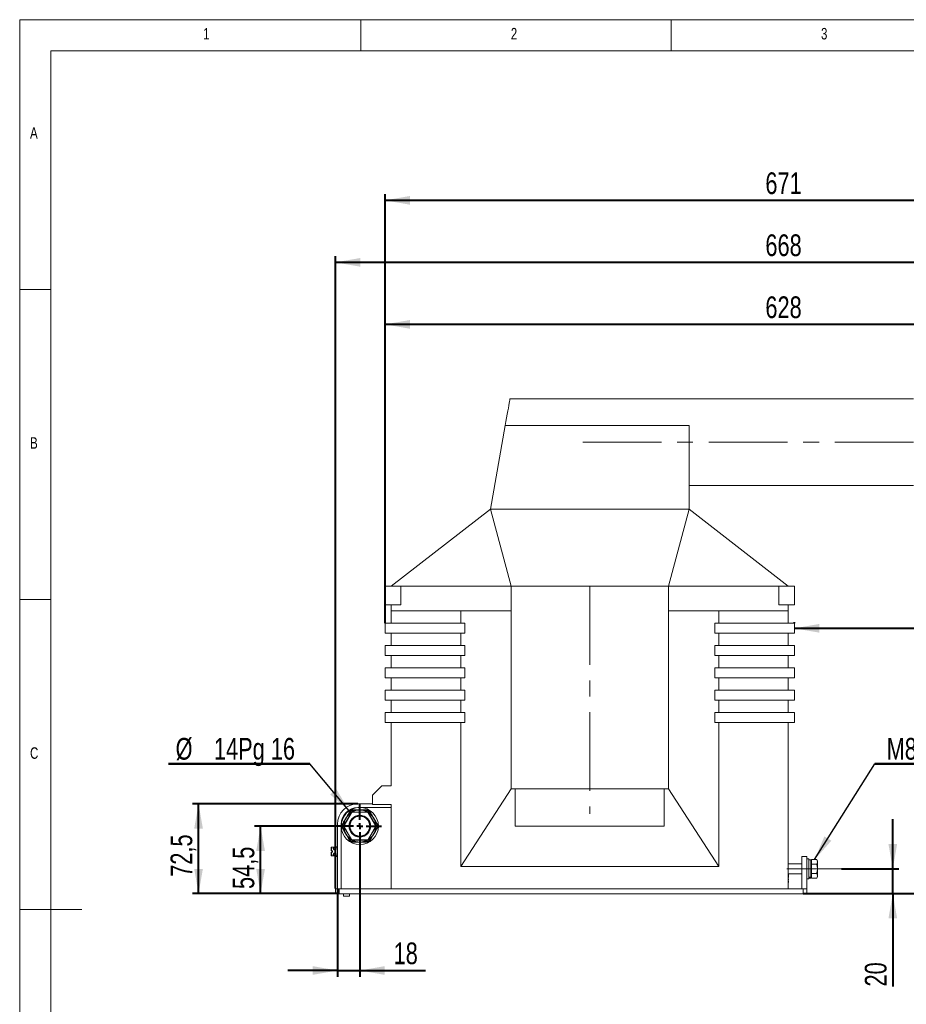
# Model space of a CAD drawing. Header units: millimetres. Extents: x 5 to 592, y 5 to 292.
# Tile 2 of 8: x 5 to 148, y 133 to 292. Entities that reach past the tile are written whole.
import ezdxf

# ---------------------------------------------------------------- set-up
doc = ezdxf.new("R2010")
doc.units = ezdxf.units.MM
doc.linetypes.add('CENTERX2', pattern=[20.32, 12.7, -2.54, 2.54, -2.54])
doc.layers.add('KÓTY_DO_VÝKRESŮ_NA_WEB', color=7, linetype='Continuous', lineweight=40)
doc.styles.add('SLDTEXTSTYLE0', font='TXT', dxfattribs={"width": 0.75})
doc.dimstyles.new('SLDDIMSTYLE0', dxfattribs={"dimtxt": 3.5, "dimasz": 4, "dimexe": 0, "dimexo": 0.0625, "dimgap": 0.875, "dimtad": 1, "dimdec": 1, "dimlfac": 5, "dimrnd": 1e-09, "dimzin": 12, "dimdsep": 46, "dimtxsty": 'SLDTEXTSTYLE0', "dimsah": 1, "dimcen": 0.09, "dimadec": 0, "dimazin": 3, "dimtfac": 1, "dimtmove": 0, "dimatfit": 0, "dimfxl": 1, "dimfrac": 2, "dimtolj": 1, "dimtzin": 12, "dimarcsym": 0})
doc.dimstyles.new('SLDDIMSTYLE1', dxfattribs={"dimtxt": 3.5, "dimasz": 4, "dimexe": 0, "dimexo": 0.0625, "dimgap": 0.875, "dimtad": 1, "dimdec": 1, "dimlfac": 5, "dimrnd": 1e-09, "dimzin": 12, "dimdsep": 46, "dimtxsty": 'SLDTEXTSTYLE0', "dimsah": 1, "dimcen": 0.09, "dimadec": 0, "dimazin": 3, "dimtfac": 1, "dimtofl": 0, "dimtmove": 0, "dimatfit": 3, "dimfxl": 1, "dimfrac": 2, "dimtolj": 1, "dimtzin": 12, "dimarcsym": 0})
doc.dimstyles.new('SLDDIMSTYLE2', dxfattribs={"dimtxt": 0.18, "dimasz": 4, "dimexe": 0, "dimexo": 0.0625, "dimgap": 0, "dimtad": 0, "dimtih": 1, "dimtoh": 1, "dimdec": 0, "dimrnd": 1e-09, "dimzin": 0, "dimdsep": 46, "dimtxsty": 'Standard', "dimsah": 1, "dimcen": 0.09, "dimadec": 0, "dimazin": 0, "dimtfac": 4, "dimtdec": 0, "dimtofl": 0, "dimtmove": 0, "dimatfit": 3, "dimfxl": 1, "dimfrac": 2, "dimtolj": 1, "dimtzin": 0, "dimarcsym": 0})

# ---------------------------------------------------------------- blocks, each defined once
blk = doc.blocks.new('_D')
at = {"layer": 'KÓTY_DO_VÝKRESŮ_NA_WEB'}
for p, q in [((59.83, 158.45), (59.83, 137.68)), ((56.23, 151.86), (56.23, 137.68)), ((56.23, 138.68), (48.23, 138.68)), ((56.23, 138.68), (59.83, 138.68)), ((59.83, 138.68), (70.44, 138.68))]:
    blk.add_line(p, q, dxfattribs=at)
for points in [[(56.23, 138.68), (52.23, 139.38), (52.23, 137.98)], [(59.83, 138.68), (63.83, 137.98), (63.83, 139.38)]]:
    blk.add_solid(points, dxfattribs=at)
at = {"layer": 'KÓTY_DO_VÝKRESŮ_NA_WEB', "insert": (65.27, 143.2), "char_height": 3.5, "attachment_point": 1, "style": 'SLDTEXTSTYLE0'}
blk.add_mtext('18', dxfattribs=at)
blk = doc.blocks.new('_D_1')
at = {"layer": 'KÓTY_DO_VÝKRESŮ_NA_WEB'}
for p, q in [((56.32, 161.96), (42.83, 161.96)), ((43.83, 151.07), (43.83, 161.96)), ((56.48, 151.07), (42.83, 151.07))]:
    blk.add_line(p, q, dxfattribs=at)
for points in [[(43.83, 161.96), (43.13, 157.96), (44.53, 157.96)], [(43.83, 151.07), (44.53, 155.07), (43.13, 155.07)]]:
    blk.add_solid(points, dxfattribs=at)
at = {"layer": 'KÓTY_DO_VÝKRESŮ_NA_WEB', "insert": (39.31, 151.82), "char_height": 3.5, "attachment_point": 1, "rotation": 90, "style": 'SLDTEXTSTYLE0'}
blk.add_mtext('54,5', dxfattribs=at)
blk = doc.blocks.new('_D_2')
at = {"layer": 'KÓTY_DO_VÝKRESŮ_NA_WEB'}
for p, q in [((59.52, 165.56), (32.83, 165.56)), ((33.83, 151.07), (33.83, 165.56)), ((56.48, 151.07), (32.83, 151.07))]:
    blk.add_line(p, q, dxfattribs=at)
for points in [[(33.83, 165.56), (33.13, 161.56), (34.53, 161.56)], [(33.83, 151.07), (34.53, 155.07), (33.13, 155.07)]]:
    blk.add_solid(points, dxfattribs=at)
at = {"layer": 'KÓTY_DO_VÝKRESŮ_NA_WEB', "insert": (29.31, 153.79), "char_height": 3.5, "attachment_point": 1, "rotation": 90, "style": 'SLDTEXTSTYLE0'}
blk.add_mtext('72,5', dxfattribs=at)
blk = doc.blocks.new('_D_3')
at = {"layer": 'KÓTY_DO_VÝKRESŮ_NA_WEB'}
for p, q in [((145.74, 155.07), (145.74, 163.07)), ((137.48, 155.07), (146.74, 155.07)), ((145.74, 151.07), (145.74, 155.07)), ((131.3, 151.07), (146.74, 151.07)), ((145.74, 151.07), (145.74, 136.1))]:
    blk.add_line(p, q, dxfattribs=at)
for points in [[(145.74, 155.07), (146.44, 159.07), (145.04, 159.07)], [(145.74, 151.07), (145.04, 147.07), (146.44, 147.07)]]:
    blk.add_solid(points, dxfattribs=at)
at = {"layer": 'KÓTY_DO_VÝKRESŮ_NA_WEB', "insert": (141.23, 136.1), "char_height": 3.5, "attachment_point": 1, "rotation": 90, "style": 'SLDTEXTSTYLE0'}
blk.add_mtext('20', dxfattribs=at)
blk = doc.blocks.new('_D_4')
at = {"layer": 'KÓTY_DO_VÝKRESŮ_NA_WEB'}
for p, q in [((55.89, 151.88), (55.89, 253.87)), ((189.41, 252.87), (55.89, 252.87)), ((189.41, 230.88), (189.41, 253.87))]:
    blk.add_line(p, q, dxfattribs=at)
for points in [[(55.89, 252.87), (59.89, 252.17), (59.89, 253.57)], [(189.41, 252.87), (185.41, 253.57), (185.41, 252.17)]]:
    blk.add_solid(points, dxfattribs=at)
at = {"layer": 'KÓTY_DO_VÝKRESŮ_NA_WEB', "insert": (125.2, 257.38), "char_height": 3.5, "attachment_point": 1, "style": 'SLDTEXTSTYLE0'}
blk.add_mtext('668', dxfattribs=at)
blk = doc.blocks.new('_D_6')
at = {"layer": 'KÓTY_DO_VÝKRESŮ_NA_WEB'}
for p, q in [((200.72, 223.87), (211.09, 223.87)), ((210.09, 151.07), (210.09, 223.87)), ((131.3, 151.07), (211.09, 151.07))]:
    blk.add_line(p, q, dxfattribs=at)
for points in [[(210.09, 223.87), (209.39, 219.87), (210.79, 219.87)], [(210.09, 151.07), (210.79, 155.07), (209.39, 155.07)]]:
    blk.add_solid(points, dxfattribs=at)
at = {"layer": 'KÓTY_DO_VÝKRESŮ_NA_WEB', "insert": (205.58, 183.38), "char_height": 3.5, "attachment_point": 1, "rotation": 90, "style": 'SLDTEXTSTYLE0'}
blk.add_mtext('364', dxfattribs=at)
blk = doc.blocks.new('_D_9')
at = {"layer": 'KÓTY_DO_VÝKRESŮ_NA_WEB'}
for p, q in [((63.89, 194.68), (63.89, 263.87)), ((198.09, 224.59), (198.09, 263.87)), ((198.09, 262.87), (63.89, 262.87))]:
    blk.add_line(p, q, dxfattribs=at)
for points in [[(63.89, 262.87), (67.89, 262.17), (67.89, 263.57)], [(198.09, 262.87), (194.09, 263.57), (194.09, 262.17)]]:
    blk.add_solid(points, dxfattribs=at)
at = {"layer": 'KÓTY_DO_VÝKRESŮ_NA_WEB', "insert": (125.2, 267.38), "char_height": 3.5, "attachment_point": 1, "style": 'SLDTEXTSTYLE0'}
blk.add_mtext('671', dxfattribs=at)
blk = doc.blocks.new('_D_10')
at = {"layer": 'KÓTY_DO_VÝKRESŮ_NA_WEB'}
for p, q in [((189.41, 216.86), (189.41, 192.86)), ((129.89, 194.68), (129.89, 194.86)), ((129.89, 193.86), (189.41, 193.86))]:
    blk.add_line(p, q, dxfattribs=at)
for points in [[(129.89, 193.86), (133.89, 193.16), (133.89, 194.56)], [(189.41, 193.86), (185.41, 194.56), (185.41, 193.16)]]:
    blk.add_solid(points, dxfattribs=at)
at = {"layer": 'KÓTY_DO_VÝKRESŮ_NA_WEB', "insert": (156.27, 198.37), "char_height": 3.5, "attachment_point": 1, "style": 'SLDTEXTSTYLE0'}
blk.add_mtext('298', dxfattribs=at)
blk = doc.blocks.new('_D_11')
at = {"layer": 'KÓTY_DO_VÝKRESŮ_NA_WEB'}
for p, q in [((63.89, 194.68), (63.89, 243.87)), ((189.41, 230.88), (189.41, 243.87)), ((189.41, 242.87), (63.89, 242.87))]:
    blk.add_line(p, q, dxfattribs=at)
for points in [[(63.89, 242.87), (67.89, 242.17), (67.89, 243.57)], [(189.41, 242.87), (185.41, 243.57), (185.41, 242.17)]]:
    blk.add_solid(points, dxfattribs=at)
at = {"layer": 'KÓTY_DO_VÝKRESŮ_NA_WEB', "insert": (125.2, 247.38), "char_height": 3.5, "attachment_point": 1, "style": 'SLDTEXTSTYLE0'}
blk.add_mtext('628', dxfattribs=at)
blk = doc.blocks.new('SW_NOTE_1')
at = {"layer": 'KÓTY_DO_VÝKRESŮ_NA_WEB', "color": 0}
for p, q in [((-22.77, 0), (0, 0)), ((0, 0), (-22.77, 0)), ((-22.77, 0), (0, 0)), ((0, 0), (-22.77, 0)), ((-22.77, 0), (0, 0)), ((0, 0), (-22.77, 0))]:
    blk.add_line(p, q, dxfattribs=at)
at = {"layer": 'KÓTY_DO_VÝKRESŮ_NA_WEB', "color": 0, "char_height": 3.5, "attachment_point": 2, "style": 'SLDTEXTSTYLE0'}
for s, insert in [('%%c', (-20.25, 4.18)), ('14Pg 16', (-8.9, 4.18))]:
    blk.add_mtext(s, dxfattribs=dict(at, insert=insert))
blk = doc.blocks.new('SW_NOTE_2')
at = {"layer": 'KÓTY_DO_VÝKRESŮ_NA_WEB', "color": 0}
for p, q in [((0, 0), (15.67, 0)), ((15.67, 0), (0, 0)), ((0, 0), (15.67, 0)), ((15.67, 0), (0, 0)), ((0, 0), (15.67, 0)), ((15.67, 0), (0, 0))]:
    blk.add_line(p, q, dxfattribs=at)
at = {"layer": 'KÓTY_DO_VÝKRESŮ_NA_WEB', "color": 0, "insert": (7.66, 4.18), "char_height": 3.5, "attachment_point": 2, "style": 'SLDTEXTSTYLE0'}
blk.add_mtext('M8x 16', dxfattribs=at)
blk = doc.blocks.new('SW_CENTERMARKSYMBOL_0')
at = {"layer": 'KÓTY_DO_VÝKRESŮ_NA_WEB', "color": 0}
for p, q in [((0, 1), (0, 3.5)), ((-1, 0), (-3.5, 0)), ((0, 0), (-0.5, 0)), ((0, 0), (0, 0.5)), ((0, 0), (0, -0.5)), ((0, 0), (0.5, 0)), ((1, 0), (3.5, 0)), ((0, -1), (0, -3.5))]:
    blk.add_line(p, q, dxfattribs=at)

msp = doc.modelspace()

# ---------------------------------------------------------------- linework, layer by layer
at = {"color": 7, "linetype": 'Continuous', "lineweight": 0}
for p, q in [((415, 292), (5, 292)), ((5, 292), (5, 5)), ((60, 287), (60, 292)), ((110, 292), (110, 287)), ((410, 287), (10, 287)), ((10, 287), (10, 10)), ((10, 248.5), (5, 248.5)), ((5, 198.5), (10, 198.5)), ((5, 148.5), (15, 148.5))]:
    msp.add_line(p, q, dxfattribs=at)
at = {"color": 7, "linetype": 'Continuous', "lineweight": 15}
for p, q in [((149.09, 230.866), (84.029, 230.866)), ((83.271, 226.565), (80.89, 213.066)), ((83.271, 226.565), (112.89, 226.565)), ((112.89, 213.066), (112.89, 226.565)), ((112.89, 216.866), (149.09, 216.866)), ((80.89, 213.066), (64.89, 200.666)), ((84.208, 200.666), (80.89, 213.066)), ((112.89, 213.066), (80.89, 213.066)), ((112.89, 213.066), (109.573, 200.666)), ((128.89, 200.666), (112.89, 213.066)), ((63.89, 197.666), (63.89, 200.666)), ((66.436, 200.666), (63.89, 200.666)), ((66.436, 200.666), (84.208, 200.666)), ((66.436, 197.666), (66.436, 200.666)), ((84.208, 200.666), (84.208, 196.666)), ((84.208, 200.666), (109.573, 200.666)), ((109.573, 200.666), (109.573, 196.666)), ((109.573, 200.666), (127.345, 200.666)), ((127.345, 200.666), (127.345, 197.666)), ((127.345, 200.666), (129.89, 200.666)), ((129.89, 200.666), (129.89, 197.666)), ((66.436, 197.666), (63.89, 197.666)), ((64.89, 197.666), (64.89, 196.666)), ((127.345, 197.666), (129.89, 197.666)), ((128.89, 197.666), (128.89, 196.666)), ((64.89, 196.666), (84.208, 196.666)), ((64.89, 194.666), (64.89, 196.666)), ((76.09, 196.666), (76.09, 194.666)), ((84.208, 196.666), (84.208, 167.966)), ((109.573, 196.666), (109.573, 167.966)), ((109.573, 196.666), (128.89, 196.666)), ((117.69, 196.666), (117.69, 194.666)), ((128.89, 196.666), (128.89, 194.666)), ((76.74, 194.666), (63.89, 194.666)), ((63.89, 193.066), (63.89, 194.666)), ((76.74, 194.666), (76.74, 193.066)), ((117.041, 193.066), (117.041, 194.666)), ((117.041, 194.666), (129.89, 194.666)), ((129.89, 194.666), (129.89, 193.066)), ((76.74, 193.066), (63.89, 193.066)), ((64.89, 191.066), (64.89, 193.066)), ((76.09, 193.066), (76.09, 191.066)), ((117.041, 193.066), (129.89, 193.066)), ((117.69, 193.066), (117.69, 191.066)), ((128.89, 193.066), (128.89, 191.066)), ((63.89, 189.466), (63.89, 191.066)), ((76.74, 191.066), (63.89, 191.066)), ((76.74, 191.066), (76.74, 189.466)), ((117.041, 189.466), (117.041, 191.066)), ((117.041, 191.066), (129.89, 191.066)), ((129.89, 191.066), (129.89, 189.466)), ((76.74, 189.466), (63.89, 189.466)), ((64.89, 187.466), (64.89, 189.466)), ((76.09, 189.466), (76.09, 187.466)), ((117.041, 189.466), (129.89, 189.466)), ((117.69, 189.466), (117.69, 187.466)), ((128.89, 189.466), (128.89, 187.466)), ((76.74, 187.466), (63.89, 187.466)), ((63.89, 185.866), (63.89, 187.466)), ((76.74, 187.466), (76.74, 185.866)), ((117.041, 185.866), (117.041, 187.466)), ((117.041, 187.466), (129.89, 187.466)), ((129.89, 187.466), (129.89, 185.866)), ((76.74, 185.866), (63.89, 185.866)), ((64.89, 183.866), (64.89, 185.866)), ((76.09, 185.866), (76.09, 183.866)), ((117.041, 185.866), (129.89, 185.866)), ((117.69, 185.866), (117.69, 183.866)), ((128.89, 185.866), (128.89, 183.866)), ((63.89, 182.266), (63.89, 183.866)), ((76.74, 183.866), (63.89, 183.866)), ((76.74, 183.866), (76.74, 182.266)), ((117.041, 182.266), (117.041, 183.866)), ((117.041, 183.866), (129.89, 183.866)), ((129.89, 183.866), (129.89, 182.266)), ((76.74, 182.266), (63.89, 182.266)), ((64.89, 180.266), (64.89, 182.266)), ((76.09, 182.266), (76.09, 180.266)), ((117.041, 182.266), (129.89, 182.266)), ((117.69, 182.266), (117.69, 180.266)), ((128.89, 182.266), (128.89, 180.266)), ((63.89, 178.666), (63.89, 180.266)), ((76.74, 180.266), (63.89, 180.266)), ((76.74, 180.266), (76.74, 178.666)), ((117.041, 178.666), (117.041, 180.266)), ((117.041, 180.266), (129.89, 180.266)), ((129.89, 180.266), (129.89, 178.666)), ((76.74, 178.666), (63.89, 178.666)), ((64.89, 168.466), (64.89, 178.666)), ((76.09, 178.666), (76.09, 155.466)), ((117.041, 178.666), (129.89, 178.666)), ((117.69, 178.666), (117.69, 155.466)), ((128.89, 178.666), (128.89, 151.866)), ((63.39, 168.466), (61.89, 166.966)), ((64.89, 168.466), (63.39, 168.466)), ((61.89, 166.966), (61.89, 165.466)), ((76.09, 155.466), (84.208, 167.966)), ((84.89, 167.966), (84.208, 167.966)), ((84.89, 167.966), (108.89, 167.966)), ((84.89, 161.966), (84.89, 167.966)), ((109.573, 167.966), (108.89, 167.966)), ((108.89, 161.966), (108.89, 167.966)), ((109.573, 167.966), (117.69, 155.466)), ((59.527, 165.564), (61.89, 165.564)), ((61.89, 165.466), (64.89, 165.466)), ((64.89, 151.866), (64.89, 165.466)), ((57.262, 162.059), (58.461, 164.138)), ((58.496, 164.118), (57.296, 162.039)), ((57.934, 163.881), (58.227, 164.388)), ((58.301, 164.315), (58.021, 163.831)), ((58.227, 164.388), (58.527, 164.562)), ((58.554, 164.462), (58.301, 164.315)), ((58.476, 164.152), (58.608, 164.228)), ((58.628, 164.194), (58.496, 164.118)), ((58.527, 164.562), (59.113, 164.562)), ((59.113, 164.462), (58.554, 164.462)), ((58.628, 164.234), (58.628, 164.194)), ((58.628, 164.234), (61.027, 164.234)), ((61.027, 164.194), (58.628, 164.194)), ((59.113, 164.462), (59.113, 164.562)), ((64.89, 164.964), (59.527, 164.964)), ((60.541, 164.562), (60.541, 164.462)), ((60.541, 164.562), (61.127, 164.562)), ((61.101, 164.462), (60.541, 164.462)), ((61.027, 164.194), (61.027, 164.234)), ((61.159, 164.118), (61.027, 164.194)), ((61.047, 164.228), (61.179, 164.152)), ((61.354, 164.315), (61.101, 164.462)), ((61.127, 164.562), (61.427, 164.388)), ((62.359, 162.039), (61.159, 164.118)), ((61.193, 164.138), (62.393, 162.059)), ((61.634, 163.831), (61.354, 164.315)), ((61.427, 164.388), (61.72, 163.881)), ((56.227, 151.866), (56.227, 162.264)), ((56.827, 162.264), (56.827, 151.866)), ((56.927, 162.137), (57.22, 162.644)), ((56.927, 161.79), (56.927, 162.137)), ((57.307, 162.594), (57.027, 162.11)), ((57.027, 162.11), (57.027, 161.817)), ((57.296, 162.039), (57.256, 162.039)), ((57.256, 161.888), (57.256, 162.039)), ((57.296, 162.039), (57.296, 161.888)), ((62.627, 162.11), (62.348, 162.594)), ((62.399, 162.039), (62.359, 162.039)), ((62.359, 161.888), (62.359, 162.039)), ((62.399, 162.039), (62.399, 161.888)), ((62.434, 162.644), (62.727, 162.137)), ((62.627, 161.817), (62.627, 162.11)), ((62.727, 162.137), (62.727, 161.79)), ((84.89, 161.966), (108.89, 161.966)), ((57.22, 161.283), (56.927, 161.79)), ((57.027, 161.817), (57.307, 161.333)), ((57.256, 161.888), (57.296, 161.888)), ((58.461, 159.789), (57.262, 161.868)), ((57.296, 161.888), (58.496, 159.809)), ((61.159, 159.809), (62.359, 161.888)), ((62.393, 161.868), (61.193, 159.789)), ((62.348, 161.333), (62.627, 161.817)), ((62.359, 161.888), (62.399, 161.888)), ((62.727, 161.79), (62.434, 161.283)), ((58.227, 159.539), (57.934, 160.046)), ((58.021, 160.096), (58.301, 159.612)), ((58.527, 159.365), (58.227, 159.539)), ((58.301, 159.612), (58.554, 159.465)), ((58.608, 159.699), (58.476, 159.775)), ((58.496, 159.809), (58.628, 159.734)), ((59.113, 159.365), (58.527, 159.365)), ((58.554, 159.465), (59.113, 159.465)), ((58.628, 159.734), (58.628, 159.694)), ((58.628, 159.734), (61.027, 159.734)), ((61.027, 159.694), (58.628, 159.694)), ((59.113, 159.365), (59.113, 159.465)), ((60.541, 159.365), (60.541, 159.465)), ((60.541, 159.465), (61.101, 159.465)), ((61.127, 159.365), (60.541, 159.365)), ((61.027, 159.734), (61.159, 159.809)), ((61.027, 159.694), (61.027, 159.734)), ((61.179, 159.775), (61.047, 159.699)), ((61.101, 159.465), (61.354, 159.612)), ((61.427, 159.539), (61.127, 159.365)), ((61.354, 159.612), (61.634, 160.096)), ((61.72, 160.046), (61.427, 159.539)), ((55.227, 157.986), (55.227, 158.526)), ((55.227, 157.206), (55.227, 157.746)), ((56.227, 158.566), (55.267, 158.566)), ((55.267, 158.566), (55.267, 157.986)), ((55.447, 157.986), (55.267, 157.986)), ((55.267, 157.746), (55.447, 157.746)), ((55.267, 157.746), (55.267, 157.166)), ((55.447, 157.746), (55.447, 157.986)), ((55.747, 158.145), (55.747, 158.171)), ((55.747, 157.56), (55.747, 157.588)), ((56.227, 158.666), (55.966, 158.643)), ((55.966, 158.643), (55.966, 158.566)), ((55.267, 157.166), (56.227, 157.166)), ((55.966, 157.166), (55.966, 157.088)), ((55.966, 157.088), (56.227, 157.066)), ((131.09, 155.866), (128.89, 155.866)), ((131.89, 157.066), (131.09, 157.066)), ((131.09, 157.066), (131.09, 155.066)), ((131.89, 157.066), (131.89, 155.066)), ((132.21, 156.666), (131.89, 156.666)), ((132.21, 153.587), (132.21, 156.666)), ((132.53, 156.546), (132.21, 156.546)), ((132.53, 153.73), (132.53, 156.546)), ((132.65, 156.366), (132.53, 156.366)), ((132.65, 156.191), (132.65, 156.567)), ((132.65, 156.567), (133.474, 156.567)), ((132.65, 155.816), (132.65, 156.191)), ((132.65, 155.066), (132.65, 155.816)), ((132.65, 155.816), (133.474, 155.816)), ((133.59, 156.366), (133.474, 156.567)), ((133.474, 156.567), (133.59, 156.191)), ((133.59, 156.191), (133.59, 156.366)), ((133.59, 155.066), (133.59, 156.191)), ((76.09, 155.466), (117.69, 155.466)), ((128.89, 154.266), (131.09, 154.266)), ((128.91, 154.266), (128.91, 153.866)), ((131.09, 155.066), (131.09, 151.866)), ((131.09, 155.066), (131.89, 155.066)), ((131.89, 155.066), (131.89, 151.866)), ((132.65, 154.315), (132.65, 155.066)), ((132.65, 153.94), (132.65, 154.315)), ((132.65, 154.315), (133.474, 154.315)), ((133.474, 154.315), (133.59, 153.94)), ((133.59, 153.94), (133.59, 155.066)), ((128.91, 153.866), (128.89, 153.866)), ((128.91, 153.666), (128.89, 153.666)), ((128.91, 153.466), (128.89, 153.466)), ((128.91, 153.266), (128.89, 153.266)), ((128.91, 153.066), (128.89, 153.066)), ((128.91, 152.866), (128.89, 152.866)), ((128.91, 153.866), (128.91, 153.666)), ((128.91, 153.466), (128.91, 153.266)), ((128.91, 153.066), (128.91, 152.866)), ((131.89, 153.466), (132.21, 153.466)), ((132.53, 153.73), (132.21, 153.73)), ((132.21, 153.669), (132.53, 153.669)), ((132.21, 153.466), (132.21, 153.587)), ((132.21, 153.586), (132.53, 153.586)), ((132.53, 153.766), (132.65, 153.766)), ((132.53, 153.73), (132.53, 153.669)), ((132.53, 153.586), (132.53, 153.669)), ((132.65, 153.564), (132.65, 153.94)), ((132.65, 153.564), (133.474, 153.564)), ((133.474, 153.564), (133.59, 153.766)), ((133.59, 153.766), (133.59, 153.94)), ((55.89, 151.066), (55.89, 151.866)), ((55.89, 151.866), (56.49, 151.866)), ((56.49, 151.066), (55.89, 151.066)), ((56.49, 151.866), (56.49, 151.066)), ((56.49, 151.866), (131.29, 151.866)), ((56.49, 151.066), (131.29, 151.066)), ((57.177, 151.066), (57.177, 150.685)), ((58.177, 150.685), (58.177, 151.066)), ((131.29, 151.066), (131.29, 151.866)), ((131.29, 151.866), (131.89, 151.866)), ((131.89, 151.066), (131.29, 151.066)), ((131.89, 151.866), (131.89, 151.066)), ((57.177, 150.685), (58.177, 150.685))]:
    msp.add_line(p, q, dxfattribs=at)
at = {"color": 7, "linetype": 'Continuous', "lineweight": 15, "flags": 128}
for points in [[(83.271, 226.565), (83.384, 227.209), (83.492, 227.819), (83.592, 228.388), (83.684, 228.909), (83.767, 229.378), (83.839, 229.789), (83.901, 230.139), (83.951, 230.423), (83.989, 230.638), (84.015, 230.784), (84.027, 230.856), (84.029, 230.866)], [(57.934, 163.881), (57.936, 163.88), (57.941, 163.877), (57.949, 163.872), (57.96, 163.866), (57.973, 163.859), (57.988, 163.85), (58.004, 163.841), (58.021, 163.831)], [(58.301, 164.315), (58.288, 164.328), (58.276, 164.34), (58.264, 164.352), (58.254, 164.362), (58.244, 164.371), (58.237, 164.379), (58.232, 164.384), (58.228, 164.387), (58.227, 164.388)], [(58.496, 164.118), (58.489, 164.122), (58.483, 164.125), (58.477, 164.129), (58.472, 164.132), (58.467, 164.134), (58.464, 164.136), (58.462, 164.137), (58.461, 164.138)], [(58.476, 164.152), (58.476, 164.152), (58.478, 164.15), (58.479, 164.146), (58.482, 164.142), (58.485, 164.137), (58.488, 164.131), (58.492, 164.124), (58.496, 164.118)], [(58.554, 164.462), (58.549, 164.481), (58.544, 164.5), (58.539, 164.517), (58.535, 164.532), (58.532, 164.545), (58.529, 164.554), (58.528, 164.56), (58.527, 164.562)], [(58.628, 164.194), (58.624, 164.2), (58.62, 164.207), (58.616, 164.213), (58.613, 164.218), (58.611, 164.222), (58.609, 164.226), (58.608, 164.228), (58.608, 164.228)], [(61.047, 164.228), (61.047, 164.228), (61.046, 164.226), (61.044, 164.222), (61.041, 164.218), (61.038, 164.213), (61.035, 164.207), (61.031, 164.2), (61.027, 164.194)], [(61.101, 164.462), (61.105, 164.479), (61.11, 164.496), (61.114, 164.512), (61.118, 164.526), (61.121, 164.538), (61.124, 164.548), (61.126, 164.556), (61.127, 164.56), (61.127, 164.562)], [(61.159, 164.118), (61.163, 164.124), (61.166, 164.131), (61.17, 164.137), (61.173, 164.142), (61.175, 164.146), (61.177, 164.15), (61.178, 164.152), (61.179, 164.152)], [(61.193, 164.138), (61.193, 164.137), (61.191, 164.136), (61.187, 164.134), (61.183, 164.132), (61.178, 164.129), (61.172, 164.125), (61.165, 164.122), (61.159, 164.118)], [(61.354, 164.315), (61.367, 164.328), (61.379, 164.34), (61.391, 164.352), (61.401, 164.362), (61.41, 164.371), (61.418, 164.379), (61.423, 164.384), (61.426, 164.387), (61.427, 164.388)], [(61.634, 163.831), (61.651, 163.841), (61.667, 163.85), (61.682, 163.859), (61.695, 163.866), (61.706, 163.872), (61.714, 163.877), (61.719, 163.88), (61.72, 163.881)], [(56.927, 162.137), (56.929, 162.136), (56.935, 162.135), (56.944, 162.132), (56.957, 162.129), (56.972, 162.125), (56.989, 162.12), (57.008, 162.115), (57.027, 162.11)], [(57.22, 162.644), (57.222, 162.643), (57.227, 162.641), (57.235, 162.636), (57.246, 162.63), (57.259, 162.622), (57.274, 162.613), (57.29, 162.604), (57.307, 162.594)], [(57.262, 162.059), (57.262, 162.059), (57.264, 162.058), (57.267, 162.056), (57.272, 162.054), (57.277, 162.051), (57.283, 162.047), (57.289, 162.043), (57.296, 162.039)], [(62.434, 162.644), (62.433, 162.643), (62.428, 162.641), (62.42, 162.636), (62.409, 162.63), (62.396, 162.622), (62.381, 162.613), (62.365, 162.604), (62.348, 162.594)], [(62.359, 162.039), (62.365, 162.043), (62.372, 162.047), (62.378, 162.051), (62.383, 162.054), (62.387, 162.056), (62.391, 162.058), (62.393, 162.059), (62.393, 162.059)], [(62.727, 162.137), (62.725, 162.136), (62.72, 162.135), (62.711, 162.132), (62.698, 162.129), (62.683, 162.125), (62.666, 162.12), (62.647, 162.115), (62.627, 162.11)], [(56.927, 161.79), (56.929, 161.791), (56.935, 161.792), (56.944, 161.795), (56.957, 161.798), (56.972, 161.802), (56.989, 161.807), (57.008, 161.812), (57.027, 161.817)], [(57.22, 161.283), (57.222, 161.284), (57.227, 161.287), (57.235, 161.291), (57.246, 161.297), (57.259, 161.305), (57.274, 161.314), (57.29, 161.323), (57.307, 161.333)], [(57.296, 161.888), (57.289, 161.884), (57.283, 161.88), (57.277, 161.877), (57.272, 161.874), (57.267, 161.871), (57.264, 161.869), (57.262, 161.868), (57.262, 161.868)], [(62.434, 161.283), (62.433, 161.284), (62.428, 161.287), (62.42, 161.291), (62.409, 161.297), (62.396, 161.305), (62.381, 161.314), (62.365, 161.323), (62.348, 161.333)], [(62.393, 161.868), (62.393, 161.868), (62.391, 161.869), (62.387, 161.871), (62.383, 161.874), (62.378, 161.877), (62.372, 161.88), (62.365, 161.884), (62.359, 161.888)], [(62.727, 161.79), (62.726, 161.791), (62.721, 161.792), (62.714, 161.794), (62.704, 161.797), (62.692, 161.8), (62.677, 161.804), (62.662, 161.808), (62.645, 161.812), (62.627, 161.817)], [(58.021, 160.096), (58.004, 160.087), (57.988, 160.077), (57.973, 160.068), (57.96, 160.061), (57.949, 160.055), (57.941, 160.05), (57.936, 160.047), (57.934, 160.046)], [(58.301, 159.612), (58.286, 159.598), (58.273, 159.584), (58.26, 159.571), (58.249, 159.56), (58.24, 159.551), (58.233, 159.544), (58.229, 159.54), (58.227, 159.539)], [(58.461, 159.789), (58.462, 159.79), (58.464, 159.791), (58.467, 159.793), (58.472, 159.795), (58.477, 159.798), (58.483, 159.802), (58.489, 159.806), (58.496, 159.809)], [(58.496, 159.809), (58.492, 159.803), (58.488, 159.796), (58.485, 159.79), (58.482, 159.785), (58.479, 159.781), (58.478, 159.777), (58.476, 159.775), (58.476, 159.775)], [(58.554, 159.465), (58.55, 159.448), (58.545, 159.431), (58.541, 159.415), (58.537, 159.401), (58.534, 159.389), (58.531, 159.379), (58.529, 159.371), (58.528, 159.367), (58.527, 159.365)], [(58.608, 159.699), (58.608, 159.7), (58.609, 159.702), (58.611, 159.705), (58.613, 159.709), (58.616, 159.714), (58.62, 159.72), (58.624, 159.727), (58.628, 159.734)], [(61.027, 159.734), (61.031, 159.727), (61.035, 159.72), (61.038, 159.714), (61.041, 159.709), (61.044, 159.705), (61.046, 159.702), (61.047, 159.7), (61.047, 159.699)], [(61.127, 159.365), (61.127, 159.367), (61.125, 159.373), (61.123, 159.382), (61.12, 159.395), (61.115, 159.41), (61.111, 159.427), (61.106, 159.446), (61.101, 159.465)], [(61.179, 159.775), (61.178, 159.775), (61.177, 159.777), (61.175, 159.781), (61.173, 159.785), (61.17, 159.79), (61.166, 159.796), (61.163, 159.803), (61.159, 159.809)], [(61.159, 159.809), (61.165, 159.806), (61.172, 159.802), (61.178, 159.798), (61.183, 159.795), (61.187, 159.793), (61.191, 159.791), (61.193, 159.79), (61.193, 159.789)], [(61.427, 159.539), (61.426, 159.54), (61.422, 159.544), (61.415, 159.551), (61.406, 159.56), (61.395, 159.571), (61.382, 159.584), (61.368, 159.598), (61.354, 159.612)], [(61.72, 160.046), (61.719, 160.047), (61.714, 160.05), (61.706, 160.055), (61.695, 160.061), (61.682, 160.068), (61.667, 160.077), (61.651, 160.087), (61.634, 160.096)], [(55.831, 158.142), (55.872, 158.155), (55.943, 158.2), (55.99, 158.262), (56.003, 158.295), (56.007, 158.327), (56.003, 158.356), (55.99, 158.382), (55.943, 158.42), (55.872, 158.442), (55.831, 158.447), (55.787, 158.449), (55.744, 158.447), (55.703, 158.442), (55.632, 158.42), (55.584, 158.382), (55.572, 158.356), (55.567, 158.327), (55.572, 158.295), (55.584, 158.262), (55.632, 158.2), (55.703, 158.155), (55.744, 158.142), (55.787, 158.137), (55.787, 158.137)]]:
    msp.add_lwpolyline(points, dxfattribs=at)
at = {"color": 7, "linetype": 'Continuous', "lineweight": 15}
for radius in [3, 2.598, 1.74, 1.7, 1.6]:
    msp.add_circle((59.827, 161.964), radius, dxfattribs=at)
for centre, radius, start, end in [((59.527, 162.264), 3.3, 90, 180), ((59.527, 162.264), 2.7, 90, 180), ((59.827, 161.964), 2.571, 121.92986, 178.07014), ((58.528, 164.214), 0.2, 27.79414, 212.20586), ((58.496, 164.118), 0.04, 120, 150), ((58.628, 164.194), 0.04, 90, 120), ((59.827, 161.964), 2.571, 61.92986, 118.07014), ((61.126, 164.214), 0.2, 327.79414, 152.20586), ((61.027, 164.194), 0.04, 60, 90), ((61.159, 164.118), 0.04, 30, 60), ((59.827, 161.964), 2.571, 1.92986, 58.07014), ((57.229, 161.964), 0.2, 87.79414, 272.20586), ((57.296, 162.039), 0.04, 150, 180), ((62.359, 162.039), 0.04, 0, 30), ((62.425, 161.964), 0.2, 267.79414, 92.20586), ((57.296, 161.888), 0.04, 180, 210), ((59.827, 161.964), 2.571, 181.92986, 238.07014), ((59.827, 161.964), 2.571, 301.92986, 358.07014), ((62.359, 161.888), 0.04, 330, 0), ((58.528, 159.714), 0.2, 147.79414, 332.20586), ((58.496, 159.809), 0.04, 210, 240), ((58.628, 159.734), 0.04, 240, 270), ((59.827, 161.964), 2.571, 241.92986, 298.07014), ((61.126, 159.714), 0.2, 207.79414, 32.20586), ((61.027, 159.734), 0.04, 270, 300), ((61.159, 159.809), 0.04, 300, 330), ((55.267, 158.526), 0.04, 90, 180), ((55.267, 157.206), 0.04, 180, 270), ((55.987, 158.404), 0.24, 95, 137.57366), ((55.987, 157.327), 0.24, 222.42634, 265)]:
    msp.add_arc(centre, radius, start, end, dxfattribs=at)
msp.add_ellipse((55.787, 157.866), major_axis=(0, -0.311), ratio=0.7071068, start_param=2.758576, end_param=3.5245384, dxfattribs=at)
for points, knots in [([(57.577, 163.263), (57.578, 163.264), (57.663, 163.411), (57.781, 163.616), (57.901, 163.823), (57.934, 163.881)], [0, 0, 0, 0, 0.006196, 0.7223716, 1, 1, 1, 1]), ([(59.113, 164.562), (59.18, 164.562), (59.419, 164.562), (59.656, 164.562), (59.826, 164.562), (59.827, 164.562)], [0, 0, 0, 0, 0.27763, 0.9938053, 1, 1, 1, 1]), ([(59.827, 164.562), (59.829, 164.562), (59.999, 164.562), (60.235, 164.562), (60.474, 164.562), (60.541, 164.562)], [0, 0, 0, 0, 0.0061947, 0.72237, 1, 1, 1, 1]), ([(61.72, 163.881), (61.754, 163.823), (61.873, 163.616), (61.991, 163.411), (62.077, 163.264), (62.077, 163.263)], [0, 0, 0, 0, 0.2776284, 0.993804, 1, 1, 1, 1]), ([(57.22, 162.644), (57.254, 162.702), (57.373, 162.909), (57.491, 163.114), (57.577, 163.261), (57.577, 163.263)], [0, 0, 0, 0, 0.2776289, 0.9938077, 1, 1, 1, 1]), ([(62.077, 163.263), (62.078, 163.261), (62.163, 163.114), (62.281, 162.909), (62.401, 162.702), (62.434, 162.644)], [0, 0, 0, 0, 0.0061923, 0.722369, 1, 1, 1, 1]), ([(57.577, 160.665), (57.577, 160.666), (57.491, 160.813), (57.373, 161.018), (57.254, 161.225), (57.22, 161.283)], [0, 0, 0, 0, 0.006194, 0.7223716, 1, 1, 1, 1]), ([(57.934, 160.046), (57.901, 160.104), (57.781, 160.311), (57.663, 160.516), (57.578, 160.663), (57.577, 160.665)], [0, 0, 0, 0, 0.2776284, 0.993804, 1, 1, 1, 1]), ([(62.077, 160.665), (62.077, 160.663), (61.991, 160.516), (61.873, 160.311), (61.754, 160.104), (61.72, 160.046)], [0, 0, 0, 0, 0.006196, 0.7223716, 1, 1, 1, 1]), ([(62.434, 161.283), (62.401, 161.225), (62.281, 161.018), (62.163, 160.813), (62.078, 160.666), (62.077, 160.665)], [0, 0, 0, 0, 0.2776305, 0.993806, 1, 1, 1, 1]), ([(59.827, 159.365), (59.826, 159.365), (59.656, 159.365), (59.419, 159.365), (59.18, 159.365), (59.113, 159.365)], [0, 0, 0, 0, 0.0061947, 0.72237, 1, 1, 1, 1]), ([(60.541, 159.365), (60.474, 159.365), (60.235, 159.365), (59.999, 159.365), (59.829, 159.365), (59.827, 159.365)], [0, 0, 0, 0, 0.27763, 0.9938053, 1, 1, 1, 1]), ([(55.267, 157.986), (55.263, 157.986), (55.254, 157.986), (55.242, 157.986), (55.233, 157.986), (55.228, 157.986), (55.228, 157.986), (55.227, 157.986)], [0, 0, 0, 0, 0.21059643, 0.42113308, 0.63299266, 0.84788409, 1, 1, 1, 1]), ([(55.227, 157.746), (55.228, 157.746), (55.229, 157.746), (55.236, 157.746), (55.246, 157.746), (55.257, 157.746), (55.265, 157.746), (55.267, 157.746)], [0, 0, 0, 0, 0.219089, 0.438244, 0.6555382, 0.8695087, 1, 1, 1, 1]), ([(55.787, 158.137), (55.771, 158.138), (55.738, 158.14), (55.676, 158.161), (55.608, 158.208), (55.554, 158.283), (55.535, 158.362), (55.554, 158.43), (55.608, 158.477), (55.676, 158.5), (55.738, 158.509), (55.787, 158.511), (55.836, 158.509), (55.899, 158.5), (55.967, 158.477), (56.021, 158.43), (56.04, 158.362), (56.02, 158.283), (55.967, 158.208), (55.899, 158.161), (55.836, 158.14), (55.804, 158.138), (55.787, 158.137)], [0, 0, 0, 0, 0.0301882, 0.0607242, 0.1223862, 0.1855848, 0.2498576, 0.3142912, 0.3776129, 0.4392351, 0.4696685, 0.4999745, 0.5302866, 0.5606795, 0.6224444, 0.6857449, 0.7500272, 0.8143407, 0.877636, 0.9393063, 0.969757, 1, 1, 1, 1]), ([(55.787, 157.221), (55.771, 157.221), (55.738, 157.222), (55.676, 157.231), (55.608, 157.254), (55.554, 157.301), (55.535, 157.369), (55.554, 157.448), (55.608, 157.523), (55.676, 157.57), (55.738, 157.59), (55.787, 157.595), (55.836, 157.59), (55.899, 157.57), (55.967, 157.523), (56.021, 157.448), (56.04, 157.369), (56.02, 157.301), (55.967, 157.254), (55.899, 157.231), (55.836, 157.222), (55.804, 157.221), (55.787, 157.221)], [0, 0, 0, 0, 0.0301882, 0.0607243, 0.1223859, 0.1855846, 0.2498575, 0.3142914, 0.3776126, 0.4392348, 0.4696683, 0.4999743, 0.5302864, 0.5606794, 0.6224438, 0.6857445, 0.7500268, 0.8143412, 0.8776357, 0.9393064, 0.969757, 1, 1, 1, 1]), ([(55.743, 157.589), (55.729, 157.585), (55.688, 157.574), (55.628, 157.533), (55.587, 157.48), (55.57, 157.436), (55.566, 157.404), (55.57, 157.374), (55.587, 157.34), (55.628, 157.308), (55.688, 157.29), (55.744, 157.283), (55.773, 157.283), (55.787, 157.283)], [0, 0, 0, 0, 0.0655103, 0.1988397, 0.3323441, 0.3992768, 0.4661712, 0.5326646, 0.5996661, 0.732915, 0.8663312, 0.9333782, 1, 1, 1, 1]), ([(55.787, 157.283), (55.802, 157.283), (55.831, 157.283), (55.886, 157.29), (55.947, 157.308), (55.987, 157.34), (56.004, 157.374), (56.009, 157.404), (56.004, 157.436), (55.988, 157.48), (55.947, 157.533), (55.887, 157.574), (55.845, 157.585), (55.832, 157.589)], [0, 0, 0, 0, 0.0667363, 0.1335868, 0.2670133, 0.4004529, 0.4674069, 0.5340157, 0.6009506, 0.6675129, 0.8009593, 0.9345835, 1, 1, 1, 1]), ([(133.59, 156.191), (133.59, 156.182), (133.589, 156.056), (133.529, 155.932), (133.474, 155.816)], [0, 0, 0, 0, 0.07021487, 1, 1, 1, 1]), ([(133.474, 155.816), (133.521, 155.628), (133.583, 155.381), (133.589, 155.127), (133.59, 155.066)], [0, 0, 0, 0, 0.75815131, 1, 1, 1, 1]), ([(133.59, 155.066), (133.576, 154.868), (133.558, 154.614), (133.49, 154.37), (133.474, 154.315)], [0, 0, 0, 0, 0.7762873, 1, 1, 1, 1]), ([(133.59, 153.94), (133.59, 153.931), (133.589, 153.804), (133.529, 153.68), (133.474, 153.564)], [0, 0, 0, 0, 0.0702149, 1, 1, 1, 1])]:
    msp.add_open_spline(points, degree=3, knots=knots, dxfattribs=at)
at = {"layer": 'KÓTY_DO_VÝKRESŮ_NA_WEB', "linetype": 'CENTERX2', "lineweight": 0}
for p, q in [((149.09, 223.866), (94.46, 223.866)), ((96.89, 200.666), (96.89, 163.966)), ((128.65, 155.066), (137.474, 155.066))]:
    msp.add_line(p, q, dxfattribs=at)

# ---------------------------------------------------------------- block references
at = {"layer": 'KÓTY_DO_VÝKRESŮ_NA_WEB'}
for name, p in [('SW_NOTE_1', (51.747, 172.003)), ('SW_NOTE_2', (142.841, 172.003)), ('SW_CENTERMARKSYMBOL_0', (59.827, 161.964))]:
    msp.add_blockref(name, p, dxfattribs=at)

# ---------------------------------------------------------------- texts
at = {"color": 7, "linetype": 'Continuous', "lineweight": 0, "char_height": 1.852, "attachment_point": 1, "style": 'SLDTEXTSTYLE0'}
for s, insert in [('1', (34.583, 290.668)), ('2', (84.167, 290.668)), ('3', (134.167, 290.668)), ('A', (6.667, 274.668)), ('B', (6.667, 224.668)), ('C', (6.667, 174.668))]:
    msp.add_mtext(s, dxfattribs=dict(at, insert=insert))

# ---------------------------------------------------------------- dimensions: what is measured, and where the dimension line sits
at = {"layer": 'KÓTY_DO_VÝKRESŮ_NA_WEB'}
for base, p1, p2, dimstyle, picture, middle in [((63.89, 262.866), (198.091, 224.577), (63.89, 194.666), 'SLDDIMSTYLE1', '_D_9', (129.077, 262.866)), ((59.827, 138.685), (56.227, 151.866), (59.827, 158.464), 'SLDDIMSTYLE0', '_D', (67.854, 138.685))]:
    dim = msp.add_linear_dim(base=base, p1=p1, p2=p2, dimstyle=dimstyle, dxfattribs=at)
    dim.commit()
    dim.dimension.update_dxf_attribs({"geometry": picture, "text_midpoint": middle, "dimtype": 160})
for base, p1, p2, text, picture, middle in [((55.89, 252.866), (189.41, 230.866), (55.89, 151.866), '668', '_D_4', (129.077, 252.866)), ((63.89, 242.866), (189.41, 230.866), (63.89, 194.666), '628', '_D_11', (129.077, 242.866)), ((189.41, 193.861), (129.89, 193.066), (189.41, 216.866), '298', '_D_10', (160.147, 193.861))]:
    dim = msp.add_linear_dim(base=base, p1=p1, p2=p2, text=text, dimstyle='SLDDIMSTYLE1', dxfattribs=at)
    dim.commit()
    dim.dimension.update_dxf_attribs({"geometry": picture, "text_midpoint": middle, "dimtype": 160})
for base, p1, p2, dimstyle, picture, middle in [((210.091, 223.866), (131.29, 151.066), (200.708, 223.866), 'SLDDIMSTYLE1', '_D_6', (210.091, 187.261)), ((33.825, 165.564), (56.49, 151.066), (59.527, 165.564), 'SLDDIMSTYLE1', '_D_2', (33.825, 158.315)), ((43.825, 161.964), (56.49, 151.066), (56.327, 161.964), 'SLDDIMSTYLE1', '_D_1', (43.825, 156.345)), ((145.744, 155.066), (131.29, 151.066), (137.474, 155.066), 'SLDDIMSTYLE0', '_D_3', (145.744, 138.685))]:
    dim = msp.add_linear_dim(base=base, p1=p1, p2=p2, angle=90, dimstyle=dimstyle, dxfattribs=at)
    dim.commit()
    dim.dimension.update_dxf_attribs({"geometry": picture, "text_midpoint": middle, "dimtype": 160})

# ---------------------------------------------------------------- leaders
for points in [[(58.119, 164.429), (51.747, 172.003)], [(133.142, 156.567), (142.841, 172.003)]]:
    msp.add_leader(points, dimstyle='SLDDIMSTYLE2', dxfattribs=at)

doc.saveas('drawing.dxf')
